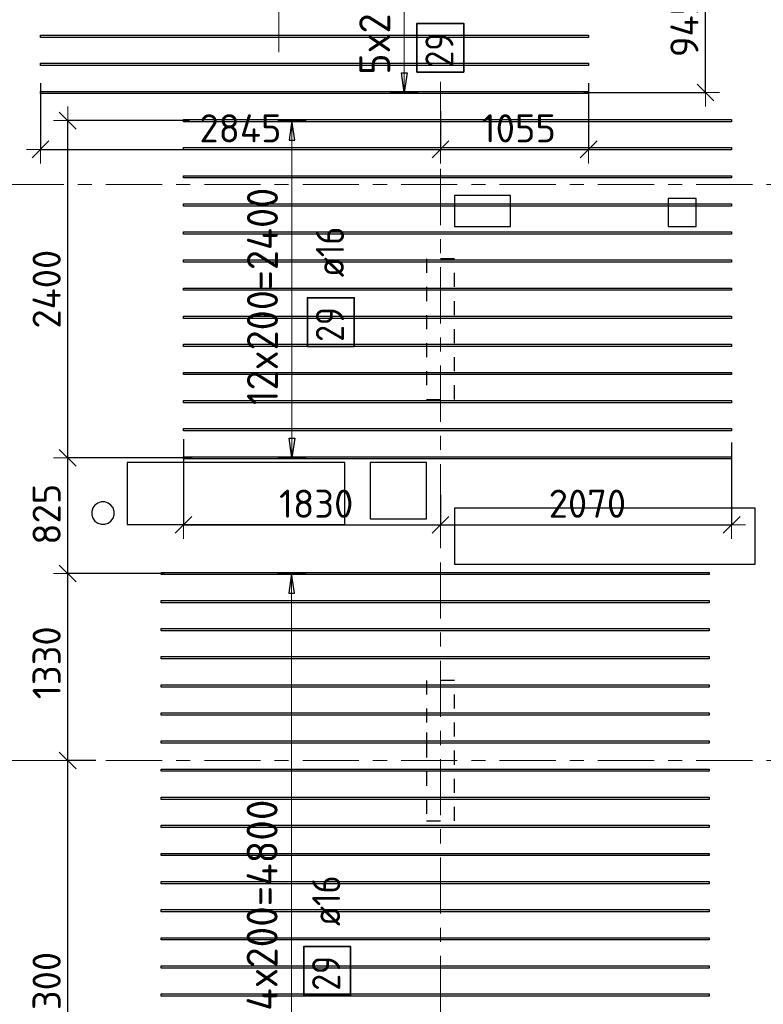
# Model space of a CAD drawing. Header units: metres. Extents: x -38 to 107, y -15 to 21.
# Tile 8 of 167: x 10.76 to 16.05, y 1.56 to 8.57. Entities that reach past the tile are written whole.
import ezdxf

# ---------------------------------------------------------------- set-up
doc = ezdxf.new("R2010")
doc.units = ezdxf.units.M
doc.header["$PDMODE"] = 65
for name, pattern in [('______11', [0.5, 0.4, -0.05, 0, -0.05]), ('______2', [0.0405, 0.03, -0.0105]), ('______5', [1.1, 0.8, -0.1, 0.1, -0.1])]:
    doc.linetypes.add(name, pattern=pattern)
for name, color, linetype, lineweight in [('XR$2$Осевая линия (1)', 7, '______5', 13), ('XR$4$Перекрытие (1)', 7, 'Continuous', 35), ('XR$4$Размерная линия (1)', 7, 'Continuous', 13)]:
    doc.layers.add(name, color=color, linetype=linetype, lineweight=lineweight)
doc.layers.add('XR$4$Арм.стержн.Доп. Арм верхн.зоны Х', color=7, linetype='Continuous', lineweight=35, true_color=0x8c8cff)
doc.layers.add('XR$6$Стена_ бетон несущ.', color=7, linetype='Continuous', lineweight=70, true_color=0xb4b496)
doc.styles.add('ISOCPEUR', font='txt')
doc.dimstyles.new('DIMSTYLE_3', dxfattribs={"dimtxt": 0.2, "dimasz": 0.2, "dimexe": 0, "dimexo": 0, "dimgap": 0.1, "dimtad": 2, "dimdec": 0, "dimlfac": 1000, "dimrnd": 5, "dimzin": 12, "dimdsep": 46, "dimtxsty": 'ISOCPEUR', "dimblk1": 'ALL_ML_STRICH', "dimblk2": 'ALL_ML_STRICH', "dimsah": 1, "dimcen": 0, "dimclrd": 7, "dimclre": 256, "dimclrt": 7, "dimadec": 0, "dimazin": 0, "dimtfac": 1, "dimtdec": 0, "dimtix": 1, "dimtmove": 2, "dimatfit": 3, "dimfxl": 0, "dimtzin": 0, "dimlwd": 0, "dimlwe": -3, "dimarcsym": 0})

# ---------------------------------------------------------------- blocks, each defined once
blk = doc.blocks.new('ALL_ML_STRICH')
at = {"color": 0, "linetype": 'ByBlock', "lineweight": -2}
for p, q in [((0, -0.5), (0, 0.5)), ((-1, 0), (0.5, 0)), ((-0.3, -0.3), (0.3, 0.3))]:
    blk.add_line(p, q, dxfattribs=at)
blk = doc.blocks.new('*D341')
at = {"layer": 'DEFPOINTS', "color": 7, "linetype": 'Continuous', "lineweight": 13, "transparency": 33554687}
for p in [(11.9214, 5.6071), (13.75, 5.2098), (11.9214, 4.9773)]:
    blk.add_point(p, dxfattribs=at)
at = {"layer": 'XR$4$Размерная линия (1)', "color": 9, "linetype": 'Continuous', "lineweight": -2, "true_color": 0xc7c7c7, "transparency": 33554687}
for p, q in [((11.9214, 5.5871), (11.9214, 4.9773)), ((13.75, 5.1898), (13.75, 4.9773))]:
    blk.add_line(p, q, dxfattribs=at)
at = {"layer": 'XR$4$Размерная линия (1)', "color": 7, "linetype": 'Continuous', "lineweight": -2, "transparency": 33554687}
blk.add_line((11.9214, 4.9773), (13.75, 4.9773), dxfattribs=at)
at = {"layer": 'XR$4$Размерная линия (1)', "color": 7, "linetype": 'Continuous', "lineweight": 13, "transparency": 33554687, "xscale": 0.2, "yscale": 0.2, "zscale": 0.2, "rotation": 180}
blk.add_blockref('ALL_ML_STRICH', (11.9214, 4.9773), dxfattribs=at)
at = {"layer": 'XR$4$Размерная линия (1)', "color": 7, "linetype": 'Continuous', "lineweight": 13, "transparency": 33554687, "xscale": 0.2, "yscale": 0.2, "zscale": 0.2}
blk.add_blockref('ALL_ML_STRICH', (13.75, 4.9773), dxfattribs=at)
at = {"layer": 'XR$4$Размерная линия (1)', "color": 7, "linetype": 'Continuous', "lineweight": 13, "transparency": 33554687, "insert": (12.8657, 5.1273), "char_height": 0.2, "width": 0.8, "attachment_point": 5, "style": 'ISOCPEUR'}
blk.add_mtext('\\A1;{1830}', dxfattribs=at)
blk = doc.blocks.new('*D342')
at = {"layer": 'DEFPOINTS', "color": 7, "linetype": 'Continuous', "lineweight": 13, "transparency": 33554687}
for p in [(15.8214, 5.5828), (13.75, 5.2098), (13.75, 4.9773)]:
    blk.add_point(p, dxfattribs=at)
at = {"layer": 'XR$4$Размерная линия (1)', "color": 9, "linetype": 'Continuous', "lineweight": -2, "true_color": 0xc7c7c7, "transparency": 33554687}
for p, q in [((15.8214, 5.5628), (15.8214, 4.9773)), ((13.75, 5.1898), (13.75, 4.9773))]:
    blk.add_line(p, q, dxfattribs=at)
at = {"layer": 'XR$4$Размерная линия (1)', "color": 7, "linetype": 'Continuous', "lineweight": -2, "transparency": 33554687}
blk.add_line((13.75, 4.9773), (15.8214, 4.9773), dxfattribs=at)
at = {"layer": 'XR$4$Размерная линия (1)', "color": 7, "linetype": 'Continuous', "lineweight": 13, "transparency": 33554687, "xscale": 0.2, "yscale": 0.2, "zscale": 0.2, "rotation": 180}
blk.add_blockref('ALL_ML_STRICH', (13.75, 4.9773), dxfattribs=at)
at = {"layer": 'XR$4$Размерная линия (1)', "color": 7, "linetype": 'Continuous', "lineweight": 13, "transparency": 33554687, "xscale": 0.2, "yscale": 0.2, "zscale": 0.2}
blk.add_blockref('ALL_ML_STRICH', (15.8214, 4.9773), dxfattribs=at)
at = {"layer": 'XR$4$Размерная линия (1)', "color": 7, "linetype": 'Continuous', "lineweight": 13, "transparency": 33554687, "insert": (14.7957, 5.1273), "char_height": 0.2, "width": 0.8, "attachment_point": 5, "style": 'ISOCPEUR'}
blk.add_mtext('\\A1;{2070}', dxfattribs=at)
blk = doc.blocks.new('*D344')
at = {"layer": 'DEFPOINTS', "color": 7, "linetype": 'Continuous', "lineweight": 13, "transparency": 33554687}
for p in [(11.3184, 3.3), (11.098, 0), (11.3212, 0)]:
    blk.add_point(p, dxfattribs=at)
at = {"layer": 'XR$4$Размерная линия (1)', "color": 9, "linetype": 'Continuous', "lineweight": -2, "true_color": 0xc7c7c7, "transparency": 33554687}
for p, q in [((11.2984, 3.3), (11.098, 3.3)), ((11.3012, 0), (11.098, 0))]:
    blk.add_line(p, q, dxfattribs=at)
at = {"layer": 'XR$4$Размерная линия (1)', "color": 7, "linetype": 'Continuous', "lineweight": -2, "transparency": 33554687}
blk.add_line((11.098, 0), (11.098, 3.3), dxfattribs=at)
at = {"layer": 'XR$4$Размерная линия (1)', "color": 7, "linetype": 'Continuous', "lineweight": 13, "transparency": 33554687, "xscale": 0.2, "yscale": 0.2, "zscale": 0.2}
for p, rotation in [((11.098, 3.3), 90), ((11.098, 0), 270)]:
    blk.add_blockref('ALL_ML_STRICH', p, dxfattribs=dict(at, rotation=rotation))
at = {"layer": 'XR$4$Размерная линия (1)', "color": 7, "linetype": 'Continuous', "lineweight": 13, "transparency": 33554687, "insert": (10.948, 1.66), "char_height": 0.2, "width": 0.8, "attachment_point": 5, "rotation": 90, "style": 'ISOCPEUR'}
blk.add_mtext('\\A1;{3300}', dxfattribs=at)
blk = doc.blocks.new('*D345')
at = {"layer": 'DEFPOINTS', "color": 7, "linetype": 'Continuous', "lineweight": 13, "transparency": 33554687}
for p in [(11.8053, 4.6309), (11.098, 3.3), (11.3184, 3.3)]:
    blk.add_point(p, dxfattribs=at)
at = {"layer": 'XR$4$Размерная линия (1)', "color": 9, "linetype": 'Continuous', "lineweight": -2, "true_color": 0xc7c7c7, "transparency": 33554687}
for p, q in [((11.7853, 4.6309), (11.098, 4.6309)), ((11.2984, 3.3), (11.098, 3.3))]:
    blk.add_line(p, q, dxfattribs=at)
at = {"layer": 'XR$4$Размерная линия (1)', "color": 7, "linetype": 'Continuous', "lineweight": -2, "transparency": 33554687}
blk.add_line((11.098, 3.3), (11.098, 4.6309), dxfattribs=at)
at = {"layer": 'XR$4$Размерная линия (1)', "color": 7, "linetype": 'Continuous', "lineweight": 13, "transparency": 33554687, "xscale": 0.2, "yscale": 0.2, "zscale": 0.2}
for p, rotation in [((11.098, 4.6309), 90), ((11.098, 3.3), 270)]:
    blk.add_blockref('ALL_ML_STRICH', p, dxfattribs=dict(at, rotation=rotation))
at = {"layer": 'XR$4$Размерная линия (1)', "color": 7, "linetype": 'Continuous', "lineweight": 13, "transparency": 33554687, "insert": (10.948, 3.9954), "char_height": 0.2, "width": 0.8, "attachment_point": 5, "rotation": 90, "style": 'ISOCPEUR'}
blk.add_mtext('\\A1;{1330}', dxfattribs=at)
blk = doc.blocks.new('*D346')
at = {"layer": 'DEFPOINTS', "color": 7, "linetype": 'Continuous', "lineweight": 13, "transparency": 33554687}
for p in [(12.0028, 5.4541), (11.098, 4.6309), (11.8053, 4.6309)]:
    blk.add_point(p, dxfattribs=at)
at = {"layer": 'XR$4$Размерная линия (1)', "color": 9, "linetype": 'Continuous', "lineweight": -2, "true_color": 0xc7c7c7, "transparency": 33554687}
for p, q in [((11.9828, 5.4541), (11.098, 5.4541)), ((11.7853, 4.6309), (11.098, 4.6309))]:
    blk.add_line(p, q, dxfattribs=at)
at = {"layer": 'XR$4$Размерная линия (1)', "color": 7, "linetype": 'Continuous', "lineweight": -2, "transparency": 33554687}
blk.add_line((11.098, 4.6309), (11.098, 5.4541), dxfattribs=at)
at = {"layer": 'XR$4$Размерная линия (1)', "color": 7, "linetype": 'Continuous', "lineweight": 13, "transparency": 33554687, "xscale": 0.2, "yscale": 0.2, "zscale": 0.2}
for p, rotation in [((11.098, 5.4541), 90), ((11.098, 4.6309), 270)]:
    blk.add_blockref('ALL_ML_STRICH', p, dxfattribs=dict(at, rotation=rotation))
at = {"layer": 'XR$4$Размерная линия (1)', "color": 7, "linetype": 'Continuous', "lineweight": 13, "transparency": 33554687, "insert": (10.948, 5.0525), "char_height": 0.2, "width": 0.6, "attachment_point": 5, "rotation": 90, "style": 'ISOCPEUR'}
blk.add_mtext('\\A1;{825}', dxfattribs=at)
blk = doc.blocks.new('*D347')
at = {"layer": 'DEFPOINTS', "color": 7, "linetype": 'Continuous', "lineweight": 13, "transparency": 33554687}
for p in [(11.9854, 7.8541), (11.098, 5.4541), (12.0028, 5.4541)]:
    blk.add_point(p, dxfattribs=at)
at = {"layer": 'XR$4$Размерная линия (1)', "color": 9, "linetype": 'Continuous', "lineweight": -2, "true_color": 0xc7c7c7, "transparency": 33554687}
for p, q in [((11.9654, 7.8541), (11.098, 7.8541)), ((11.9828, 5.4541), (11.098, 5.4541))]:
    blk.add_line(p, q, dxfattribs=at)
at = {"layer": 'XR$4$Размерная линия (1)', "color": 7, "linetype": 'Continuous', "lineweight": -2, "transparency": 33554687}
blk.add_line((11.098, 5.4541), (11.098, 7.8541), dxfattribs=at)
at = {"layer": 'XR$4$Размерная линия (1)', "color": 7, "linetype": 'Continuous', "lineweight": 13, "transparency": 33554687, "xscale": 0.2, "yscale": 0.2, "zscale": 0.2}
for p, rotation in [((11.098, 7.8541), 90), ((11.098, 5.4541), 270)]:
    blk.add_blockref('ALL_ML_STRICH', p, dxfattribs=dict(at, rotation=rotation))
at = {"layer": 'XR$4$Размерная линия (1)', "color": 7, "linetype": 'Continuous', "lineweight": 13, "transparency": 33554687, "insert": (10.948, 6.6541), "char_height": 0.2, "width": 0.8, "attachment_point": 5, "rotation": 90, "style": 'ISOCPEUR'}
blk.add_mtext('\\A1;{2400}', dxfattribs=at)
blk = doc.blocks.new('*D532')
at = {"layer": 'DEFPOINTS', "color": 7, "linetype": 'Continuous', "lineweight": 13, "transparency": 33554687}
for p in [(15.5407, 9), (14.7505, 8.0541), (15.6359, 8.0541)]:
    blk.add_point(p, dxfattribs=at)
at = {"layer": 'XR$4$Размерная линия (1)', "color": 9, "linetype": 'Continuous', "lineweight": -2, "true_color": 0xc7c7c7, "transparency": 33554687}
for p, q in [((15.5607, 9), (15.6359, 9)), ((14.7705, 8.0541), (15.6359, 8.0541))]:
    blk.add_line(p, q, dxfattribs=at)
at = {"layer": 'XR$4$Размерная линия (1)', "color": 7, "linetype": 'Continuous', "lineweight": -2, "transparency": 33554687}
blk.add_line((15.6359, 8.0541), (15.6359, 9), dxfattribs=at)
at = {"layer": 'XR$4$Размерная линия (1)', "color": 7, "linetype": 'Continuous', "lineweight": 13, "transparency": 33554687, "xscale": 0.2, "yscale": 0.2, "zscale": 0.2}
for p, rotation in [((15.6359, 9), 90), ((15.6359, 8.0541), 270)]:
    blk.add_blockref('ALL_ML_STRICH', p, dxfattribs=dict(at, rotation=rotation))
at = {"layer": 'XR$4$Размерная линия (1)', "color": 7, "linetype": 'Continuous', "lineweight": 13, "transparency": 33554687, "insert": (15.4859, 8.527), "char_height": 0.2, "width": 0.6, "attachment_point": 5, "rotation": 90, "style": 'ISOCPEUR'}
blk.add_mtext('\\A1;{945}', dxfattribs=at)
blk = doc.blocks.new('*D551')
at = {"layer": 'DEFPOINTS', "color": 7, "linetype": 'Continuous', "lineweight": 13, "transparency": 33554687}
for p in [(10.9043, 8.1406), (13.75, 7.9415), (10.9043, 7.6491)]:
    blk.add_point(p, dxfattribs=at)
at = {"layer": 'XR$4$Размерная линия (1)', "color": 9, "linetype": 'Continuous', "lineweight": -2, "true_color": 0xc7c7c7, "transparency": 33554687}
for p, q in [((10.9043, 8.1206), (10.9043, 7.6491)), ((13.75, 7.9215), (13.75, 7.6491))]:
    blk.add_line(p, q, dxfattribs=at)
at = {"layer": 'XR$4$Размерная линия (1)', "color": 7, "linetype": 'Continuous', "lineweight": -2, "transparency": 33554687}
blk.add_line((10.9043, 7.6491), (13.75, 7.6491), dxfattribs=at)
at = {"layer": 'XR$4$Размерная линия (1)', "color": 7, "linetype": 'Continuous', "lineweight": 13, "transparency": 33554687, "xscale": 0.2, "yscale": 0.2, "zscale": 0.2, "rotation": 180}
blk.add_blockref('ALL_ML_STRICH', (10.9043, 7.6491), dxfattribs=at)
at = {"layer": 'XR$4$Размерная линия (1)', "color": 7, "linetype": 'Continuous', "lineweight": 13, "transparency": 33554687, "xscale": 0.2, "yscale": 0.2, "zscale": 0.2}
blk.add_blockref('ALL_ML_STRICH', (13.75, 7.6491), dxfattribs=at)
at = {"layer": 'XR$4$Размерная линия (1)', "color": 7, "linetype": 'Continuous', "lineweight": 13, "transparency": 33554687, "insert": (12.3271, 7.7991), "char_height": 0.2, "width": 0.8, "attachment_point": 5, "style": 'ISOCPEUR'}
blk.add_mtext('\\A1;{2845}', dxfattribs=at)
blk = doc.blocks.new('*D552')
at = {"layer": 'DEFPOINTS', "color": 7, "linetype": 'Continuous', "lineweight": 13, "transparency": 33554687}
for p in [(14.8043, 8.1406), (13.75, 7.9415), (13.75, 7.6491)]:
    blk.add_point(p, dxfattribs=at)
at = {"layer": 'XR$4$Размерная линия (1)', "color": 9, "linetype": 'Continuous', "lineweight": -2, "true_color": 0xc7c7c7, "transparency": 33554687}
for p, q in [((14.8043, 8.1206), (14.8043, 7.6491)), ((13.75, 7.9215), (13.75, 7.6491))]:
    blk.add_line(p, q, dxfattribs=at)
at = {"layer": 'XR$4$Размерная линия (1)', "color": 7, "linetype": 'Continuous', "lineweight": -2, "transparency": 33554687}
blk.add_line((13.75, 7.6491), (14.8043, 7.6491), dxfattribs=at)
at = {"layer": 'XR$4$Размерная линия (1)', "color": 7, "linetype": 'Continuous', "lineweight": 13, "transparency": 33554687, "xscale": 0.2, "yscale": 0.2, "zscale": 0.2, "rotation": 180}
blk.add_blockref('ALL_ML_STRICH', (13.75, 7.6491), dxfattribs=at)
at = {"layer": 'XR$4$Размерная линия (1)', "color": 7, "linetype": 'Continuous', "lineweight": 13, "transparency": 33554687, "xscale": 0.2, "yscale": 0.2, "zscale": 0.2}
blk.add_blockref('ALL_ML_STRICH', (14.8043, 7.6491), dxfattribs=at)
at = {"layer": 'XR$4$Размерная линия (1)', "color": 7, "linetype": 'Continuous', "lineweight": 13, "transparency": 33554687, "insert": (14.3071, 7.7991), "char_height": 0.2, "width": 0.8, "attachment_point": 5, "style": 'ISOCPEUR'}
blk.add_mtext('\\A1;{1055}', dxfattribs=at)

msp = doc.modelspace()

# ---------------------------------------------------------------- linework, layer by layer
at = {"layer": 'XR$2$Осевая линия (1)', "color": 253, "linetype": '______11', "lineweight": 13, "true_color": 0xa0a0a0, "transparency": 33554687}
for p, q in [((12.6, 8.34), (12.6, 19.78)), ((13.75, -3.39), (13.75, 8.13)), ((-2.63, 7.4), (62.6, 7.4)), ((-2.63, 3.3), (62.6, 3.3))]:
    msp.add_line(p, q, dxfattribs=at)
at = {"layer": 'XR$4$Арм.стержн.Доп. Арм верхн.зоны Х', "color": 7, "linetype": 'Continuous', "lineweight": 13, "transparency": 33554687}
for p, q in [((13.4922, 8.0541), (13.4922, 9.0541)), ((13.4922, 8.0541), (13.4922, 8.0541)), ((12.6936, 7.8541), (12.6936, 7.8541)), ((12.6936, 5.4541), (12.6936, 7.8541)), ((12.6936, 5.4541), (12.6936, 5.4541)), ((12.6911, 4.6309), (12.6911, 4.6309)), ((12.6911, -0.1691), (12.6911, 4.6309))]:
    msp.add_line(p, q, dxfattribs=at)
at = {"layer": 'XR$4$Арм.стержн.Доп. Арм верхн.зоны Х', "color": 7, "linetype": 'Continuous', "lineweight": 25, "transparency": 33554687}
for p, q in [((13.4922, 8.0541), (13.4722, 8.1941)), ((13.4722, 8.1941), (13.5122, 8.1941)), ((13.5122, 8.1941), (13.4922, 8.0541)), ((12.6936, 7.8541), (12.6736, 7.7141)), ((12.7136, 7.7141), (12.6936, 7.8541)), ((12.6736, 7.7141), (12.7136, 7.7141)), ((12.6936, 5.4541), (12.6736, 5.5941)), ((12.6736, 5.5941), (12.7136, 5.5941)), ((12.7136, 5.5941), (12.6936, 5.4541)), ((12.6911, 4.6309), (12.6711, 4.4909)), ((12.7111, 4.4909), (12.6911, 4.6309)), ((12.6711, 4.4909), (12.7111, 4.4909))]:
    msp.add_line(p, q, dxfattribs=at)
at = {"layer": 'XR$4$Арм.стержн.Доп. Арм верхн.зоны Х', "color": 253, "linetype": 'Continuous', "lineweight": -3, "true_color": 0xa0a0a0, "transparency": 33554687}
for p, q in [((13.4922, 8.0541), (13.3922, 8.0541)), ((13.4922, 8.0541), (13.5922, 8.0541)), ((12.6936, 7.8541), (12.5936, 7.8541)), ((12.6936, 7.8541), (12.7936, 7.8541)), ((12.6936, 5.4541), (12.5936, 5.4541)), ((12.6936, 5.4541), (12.7936, 5.4541)), ((12.6911, 4.6309), (12.5911, 4.6309)), ((12.6911, 4.6309), (12.7911, 4.6309))]:
    msp.add_line(p, q, dxfattribs=at)
at = {"layer": 'XR$4$Арм.стержн.Доп. Арм верхн.зоны Х', "color": 7, "linetype": 'Continuous', "lineweight": 35, "transparency": 33554687}
for points in [[(13.9161, 8.1992), (13.9161, 8.5458), (13.5827, 8.5458), (13.5827, 8.1992), (13.9161, 8.1992)], [(13.1369, 6.2466), (13.1369, 6.5933), (12.8036, 6.5933), (12.8036, 6.2466), (13.1369, 6.2466)], [(13.1102, 1.6285), (13.1102, 1.9752), (12.7769, 1.9752), (12.7769, 1.6285), (13.1102, 1.6285)]]:
    msp.add_lwpolyline(points, dxfattribs=at)
at = {"layer": 'XR$4$Арм.стержн.Доп. Арм верхн.зоны Х', "color": 7, "linetype": 'Continuous', "lineweight": 25, "transparency": 33554687}
for points in [[(14.8043, 8.4461), (10.9043, 8.4461), (10.9043, 8.4621), (14.8043, 8.4621), (14.8043, 8.4461)], [(14.8043, 8.2461), (10.9043, 8.2461), (10.9043, 8.2621), (14.8043, 8.2621), (14.8043, 8.2461)], [(14.8043, 8.0461), (10.9043, 8.0461), (10.9043, 8.0621), (14.8043, 8.0621), (14.8043, 8.0461)], [(15.8214, 7.8461), (11.9214, 7.8461), (11.9214, 7.8621), (15.8214, 7.8621), (15.8214, 7.8461)], [(15.8214, 7.6461), (11.9214, 7.6461), (11.9214, 7.6621), (15.8214, 7.6621), (15.8214, 7.6461)], [(15.8214, 7.4461), (11.9214, 7.4461), (11.9214, 7.4621), (15.8214, 7.4621), (15.8214, 7.4461)], [(15.8214, 7.2461), (11.9214, 7.2461), (11.9214, 7.2621), (15.8214, 7.2621), (15.8214, 7.2461)], [(15.8214, 7.0461), (11.9214, 7.0461), (11.9214, 7.0621), (15.8214, 7.0621), (15.8214, 7.0461)], [(15.8214, 6.8461), (11.9214, 6.8461), (11.9214, 6.8621), (15.8214, 6.8621), (15.8214, 6.8461)], [(15.8214, 6.6461), (11.9214, 6.6461), (11.9214, 6.6621), (15.8214, 6.6621), (15.8214, 6.6461)], [(15.8214, 6.4461), (11.9214, 6.4461), (11.9214, 6.4621), (15.8214, 6.4621), (15.8214, 6.4461)], [(15.8214, 6.2461), (11.9214, 6.2461), (11.9214, 6.2621), (15.8214, 6.2621), (15.8214, 6.2461)], [(15.8214, 6.0461), (11.9214, 6.0461), (11.9214, 6.0621), (15.8214, 6.0621), (15.8214, 6.0461)], [(15.8214, 5.8461), (11.9214, 5.8461), (11.9214, 5.8621), (15.8214, 5.8621), (15.8214, 5.8461)], [(15.8214, 5.6461), (11.9214, 5.6461), (11.9214, 5.6621), (15.8214, 5.6621), (15.8214, 5.6461)], [(15.8214, 5.4461), (11.9214, 5.4461), (11.9214, 5.4621), (15.8214, 5.4621), (15.8214, 5.4461)], [(15.6623, 4.6229), (11.7623, 4.6229), (11.7623, 4.6389), (15.6623, 4.6389), (15.6623, 4.6229)], [(15.6623, 4.4229), (11.7623, 4.4229), (11.7623, 4.4389), (15.6623, 4.4389), (15.6623, 4.4229)], [(15.6623, 4.2229), (11.7623, 4.2229), (11.7623, 4.2389), (15.6623, 4.2389), (15.6623, 4.2229)], [(15.6623, 4.0229), (11.7623, 4.0229), (11.7623, 4.0389), (15.6623, 4.0389), (15.6623, 4.0229)], [(15.6623, 3.8229), (11.7623, 3.8229), (11.7623, 3.8389), (15.6623, 3.8389), (15.6623, 3.8229)], [(15.6623, 3.6229), (11.7623, 3.6229), (11.7623, 3.6389), (15.6623, 3.6389), (15.6623, 3.6229)], [(15.6623, 3.4229), (11.7623, 3.4229), (11.7623, 3.4389), (15.6623, 3.4389), (15.6623, 3.4229)], [(15.6623, 3.2229), (11.7623, 3.2229), (11.7623, 3.2389), (15.6623, 3.2389), (15.6623, 3.2229)], [(15.6623, 3.0229), (11.7623, 3.0229), (11.7623, 3.0389), (15.6623, 3.0389), (15.6623, 3.0229)], [(15.6623, 2.8229), (11.7623, 2.8229), (11.7623, 2.8389), (15.6623, 2.8389), (15.6623, 2.8229)], [(15.6623, 2.6229), (11.7623, 2.6229), (11.7623, 2.6389), (15.6623, 2.6389), (15.6623, 2.6229)], [(15.6623, 2.4229), (11.7623, 2.4229), (11.7623, 2.4389), (15.6623, 2.4389), (15.6623, 2.4229)], [(15.6623, 2.2229), (11.7623, 2.2229), (11.7623, 2.2389), (15.6623, 2.2389), (15.6623, 2.2229)], [(15.6623, 2.0229), (11.7623, 2.0229), (11.7623, 2.0389), (15.6623, 2.0389), (15.6623, 2.0229)], [(15.6623, 1.8229), (11.7623, 1.8229), (11.7623, 1.8389), (15.6623, 1.8389), (15.6623, 1.8229)], [(15.6623, 1.6229), (11.7623, 1.6229), (11.7623, 1.6389), (15.6623, 1.6389), (15.6623, 1.6229)]]:
    msp.add_lwpolyline(points, dxfattribs=at)
at = {"layer": 'XR$4$Перекрытие (1)', "color": 7, "linetype": 'Continuous', "lineweight": 25, "transparency": 33554687}
for p, q in [((13.849, 7.3202), (13.849, 7.1002)), ((14.249, 7.3202), (13.849, 7.3202)), ((14.249, 7.1002), (14.249, 7.3202)), ((15.57, 7.3002), (15.37, 7.3001)), ((15.37, 7.3001), (15.37, 7.1002)), ((15.57, 7.1002), (15.57, 7.3002)), ((13.849, 7.1002), (14.249, 7.1002)), ((15.37, 7.1002), (15.57, 7.1002)), ((11.52, 5.4203), (11.52, 4.9803)), ((13.07, 5.4203), (11.52, 5.4203)), ((13.07, 4.9803), (13.07, 5.4203)), ((13.6501, 5.4201), (13.2501, 5.42)), ((13.2501, 5.42), (13.2501, 5.02)), ((13.6501, 5.0201), (13.6501, 5.4201)), ((11.2913, 5.1174), (11.2765, 5.0969)), ((11.3117, 5.1322), (11.2913, 5.1174)), ((11.3357, 5.14), (11.3117, 5.1322)), ((11.361, 5.14), (11.3357, 5.14)), ((11.385, 5.1322), (11.361, 5.14)), ((11.4054, 5.1174), (11.385, 5.1322)), ((11.4202, 5.0969), (11.4054, 5.1174)), ((11.2765, 5.0969), (11.2687, 5.0729)), ((11.2687, 5.0729), (11.2687, 5.0477)), ((11.2687, 5.0477), (11.2765, 5.0237)), ((11.428, 5.0729), (11.4202, 5.0969)), ((11.4202, 5.0237), (11.428, 5.0477)), ((11.428, 5.0477), (11.428, 5.0729)), ((13.85, 5.0968), (13.85, 4.6968)), ((15.99, 5.0968), (13.85, 5.0968)), ((15.99, 4.6968), (15.99, 5.0968)), ((11.2765, 5.0237), (11.2913, 5.0033)), ((11.2913, 5.0033), (11.3117, 4.9885)), ((11.3117, 4.9885), (11.3357, 4.9807)), ((11.3357, 4.9807), (11.361, 4.9807)), ((11.361, 4.9807), (11.385, 4.9885)), ((11.385, 4.9885), (11.4054, 5.0033)), ((11.4054, 5.0033), (11.4202, 5.0237)), ((11.52, 4.9803), (13.07, 4.9803)), ((13.2501, 5.02), (13.6501, 5.0201)), ((13.85, 4.6968), (15.99, 4.6968))]:
    msp.add_line(p, q, dxfattribs=at)
at = {"layer": 'XR$6$Стена_ бетон несущ.', "color": 253, "linetype": '______2', "lineweight": -3, "true_color": 0xa0a0a0, "transparency": 33554687}
for p, q in [((13.85, 6.87), (13.65, 6.87)), ((13.65, 6.87), (13.65, 5.87)), ((13.85, 5.87), (13.85, 6.87)), ((13.65, 5.87), (13.85, 5.87)), ((13.85, 3.87), (13.65, 3.87)), ((13.65, 3.87), (13.65, 3.5001)), ((13.85, 2.87), (13.85, 3.87)), ((13.65, 3.5001), (13.65, 3.4201)), ((13.65, 3.4201), (13.65, 2.87)), ((13.65, 2.87), (13.85, 2.87))]:
    msp.add_line(p, q, dxfattribs=at)

# ---------------------------------------------------------------- texts
at = {"layer": 'XR$4$Арм.стержн.Доп. Арм верхн.зоны Х', "color": 7, "linetype": 'Continuous', "lineweight": 13, "transparency": 33554687, "char_height": 0.22, "attachment_point": 7, "rotation": 90, "style": 'ISOCPEUR'}
for s, insert, width in [('\\W0.95;5x200', (13.3922, 8.1801), 0.873359), ('\\W0.95;12x200=2400', (12.5936, 5.8291), 1.775242), ('\\W0.97;24x200=4800', (12.5911, 1.3729), 1.843941)]:
    msp.add_mtext(s, dxfattribs=dict(at, insert=insert, width=width))
at = {"layer": 'XR$4$Арм.стержн.Доп. Арм верхн.зоны Х', "color": 7, "linetype": 'Continuous', "lineweight": 25, "transparency": 33554687, "char_height": 0.2, "attachment_point": 7, "rotation": 90, "style": 'ISOCPEUR'}
for s, insert, width in [('\\W0.87;29', (13.8427, 8.2325), 0.367208), ('\\W0.89; ø16 ', (13.0636, 6.6266), 0.749105), ('\\W0.87;29', (13.0636, 6.28), 0.367208), ('\\W0.89; ø16 ', (13.0369, 2.0085), 0.749105), ('\\W0.87;29', (13.0369, 1.6618), 0.367208)]:
    msp.add_mtext(s, dxfattribs=dict(at, insert=insert, width=width))

# ---------------------------------------------------------------- dimensions: what is measured, and where the dimension line sits
at = {"layer": 'XR$4$Размерная линия (1)', "color": 7, "linetype": 'Continuous', "lineweight": 13, "transparency": 33554687}
for base, p1, p2, picture, middle in [((15.6359, 9), (14.7705, 8.0541), (15.5607, 9), '*D532', (15.4859, 8.527)), ((11.098, 7.8541), (11.9828, 5.4541), (11.9654, 7.8541), '*D347', (10.948, 6.6541)), ((11.098, 5.4541), (11.7853, 4.6309), (11.9828, 5.4541), '*D346', (10.948, 5.0525)), ((11.098, 4.6309), (11.2984, 3.3), (11.7853, 4.6309), '*D345', (10.948, 3.9954)), ((11.098, 3.3), (11.3012, 0), (11.2984, 3.3), '*D344', (10.948, 1.66))]:
    dim = msp.add_linear_dim(base=base, p1=p1, p2=p2, angle=90, dimstyle='DIMSTYLE_3', override={"dimpost": '<>', "dimclrd": 7, "dimclre": 9, "dimclrt": 7, "dimlwd": 0, "dimlwe": 65533}, dxfattribs=at)
    dim.commit()
    dim.dimension.update_dxf_attribs({"geometry": picture, "text_midpoint": middle, "dimtype": 160})
for base, p1, p2, picture, middle in [((13.75, 7.6491), (10.9043, 8.1206), (13.75, 7.9215), '*D551', (12.3271, 7.7991)), ((14.8043, 7.6491), (13.75, 7.9215), (14.8043, 8.1206), '*D552', (14.3071, 7.7991)), ((13.75, 4.9773), (11.9214, 5.5871), (13.75, 5.1898), '*D341', (12.8657, 5.1273)), ((15.8214, 4.9773), (13.75, 5.1898), (15.8214, 5.5628), '*D342', (14.7957, 5.1273))]:
    dim = msp.add_linear_dim(base=base, p1=p1, p2=p2, dimstyle='DIMSTYLE_3', override={"dimpost": '<>', "dimclrd": 7, "dimclre": 9, "dimclrt": 7, "dimlwd": 0, "dimlwe": 65533}, dxfattribs=at)
    dim.commit()
    dim.dimension.update_dxf_attribs({"geometry": picture, "text_midpoint": middle, "dimtype": 160})

doc.saveas('drawing.dxf')
